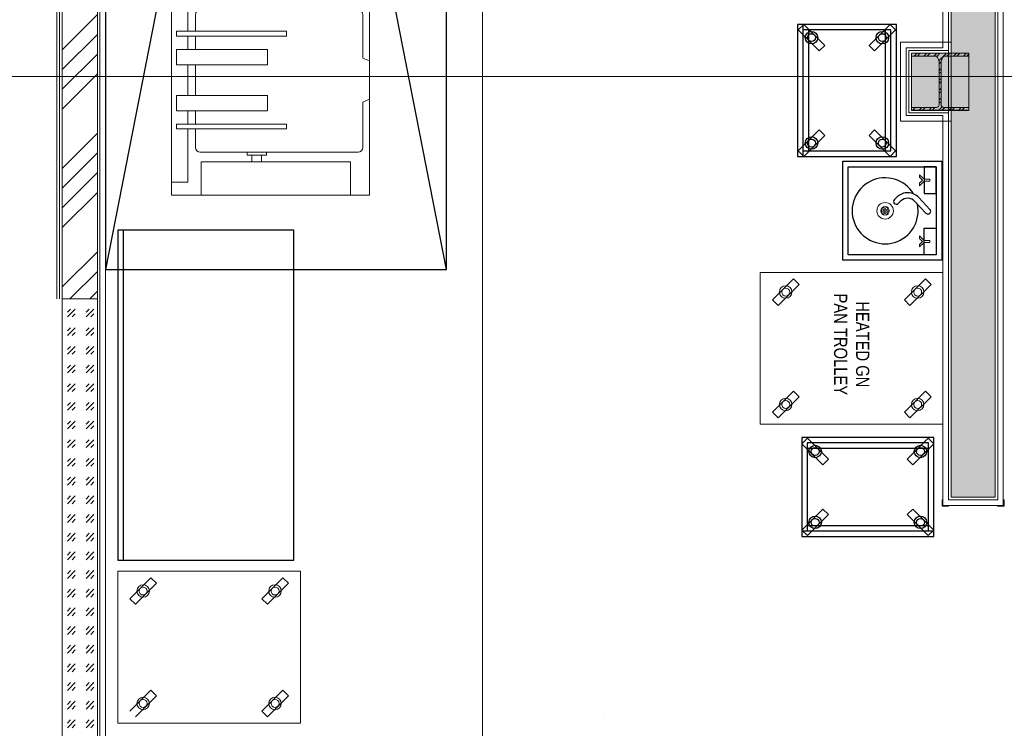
# Model space of a CAD drawing. Header units: inches. Extents: x -647532 to 3008597, y -136987 to 2557681.
# Tile 152 of 153: x 52503 to 56977, y 45600 to 48820. Entities that reach past the tile are written whole.
import ezdxf
from ezdxf import colors
from ezdxf.entities.mleader import LeaderData, LeaderLine
from ezdxf.enums import TextEntityAlignment as Align
from ezdxf.math import Vec2, Vec3

# ---------------------------------------------------------------- set-up
doc = ezdxf.new("R2010")
doc.units = ezdxf.units.IN
doc.header["$MEASUREMENT"] = 0
doc.linetypes.add('CENTER', pattern=[2, 1.25, -0.25, 0.25, -0.25])
doc.linetypes.add('DASHED2', pattern=[0.375, 0.25, -0.125])
for name, color, linetype, lineweight in [('150 wall', 8, 'Continuous', 5), ('200 wall', 8, 'Continuous', 5), ('ANNO-GRID', 8, 'DASHED2', 5), ('By Equipment Name', 8, 'Continuous', 5), ('COL', 8, 'Continuous', 5), ('ele line', 8, 'Continuous', 5), ('ex wall', 8, 'Continuous', 5), ('FURN', 8, 'Continuous', 5), ('FURN-HATCH', 8, 'Continuous', 5), ('MAT- TILE', 8, 'Continuous', 5), ('PLASTER', 8, 'Continuous', 5), ('Revised item', 8, 'Continuous', 5), ('WALL HATCH', 8, 'Continuous', 5), ('YD - I SECTION', 8, 'Continuous', 5), ('YD-PARTITION WALL', 8, 'Continuous', 5)]:
    doc.layers.add(name, color=color, linetype=linetype, lineweight=lineweight)
doc.layers.add('ARCH', color=8, linetype='Continuous')
doc.layers.add('By Kitchen Equipment', color=251, linetype='Continuous')
doc.styles.add('ARIAL', font='arial.ttf')
doc.styles.add('Raar', font='arial.ttf', dxfattribs={"width": 0.8})
doc.styles.get("Standard").update_dxf_attribs({"font": 'arial.ttf'})
pattern_1 = [(45, (-17199.29, -277941.154), (84.852814, -9e-15), [50, -70]), (45, (-17178.076, -277941.154), (84.852814, -9e-15), [20, -100]), (45, (-17199.29, -277919.94), (84.852814, -9e-15), [20, -100])]

# ---------------------------------------------------------------- blocks, each defined once
blk = doc.blocks.new('A$C02F852F8')
at = {"layer": 'YD-PARTITION WALL', "linetype": 'Continuous'}
h = blk.add_hatch(dxfattribs=at)
h.set_pattern_fill('A_BASE__85_A_GRID_ANSI32', color=1, scale=0.844468, angle=-90, style=0, pattern_type=2)
h.set_pattern_definition([(225, (-21668.358, 56167.383), (22.392345, -22.392345), []), (225, (-21683.286, 56167.383), (22.392345, -22.392345), [])])
edge = h.paths.add_edge_path()
edge.add_line((260, 0), (260, 13.1))
edge.add_line((260, 13.1), (147, 13))
edge.add_arc((147.1, 26), 13, 180.2136, 269.4844, ccw=False)
edge.add_line((134.2, 25.9), (134.2, 211.5))
edge.add_arc((182, 214), 47.9, 136.597, 183.0071, ccw=False)
edge.add_line((147.2, 246.9), (260, 246.9))
edge.add_line((260, 246.9), (260, 259.9))
edge.add_line((260, 259.9), (0, 260))
edge.add_line((0, 260), (0, 246.9))
edge.add_line((0, 246.9), (113, 246.9))
edge.add_arc((77.1, 213.8), 48.8, -2.7929, 42.6403, ccw=False)
edge.add_line((125.8, 211.5), (125.8, 25.9))
edge.add_arc((113, 25.9), 12.8, -90, 0.0002, ccw=False)
edge.add_line((113, 13.1), (0, 13.2))
edge.add_line((0, 13.2), (0, 0))
edge.add_line((0, 0), (260, 0))
at = {"layer": 'COL', "color": 1, "linetype": 'Continuous'}
for p, q in [((260, 260), (0, 260)), ((0, 260), (0, 246.9)), ((260, 260), (0, 260)), ((0, 260), (0, 246.9)), ((0, 246.9), (112.8, 246.9)), ((0, 246.9), (112.8, 246.9)), ((147.2, 246.9), (260, 246.9)), ((147.2, 246.9), (260, 246.9)), ((260, 247.1), (260, 260.3)), ((260, 246.9), (260, 260)), ((260, 246.9), (260, 260)), ((125.8, 213.5), (125.8, 26.1)), ((125.8, 213.5), (125.8, 26.1)), ((134.2, 26.1), (134.2, 213.5)), ((134.2, 26.1), (134.2, 213.5)), ((112.8, 13.1), (0, 13.1)), ((0, 13.1), (0, 0)), ((112.8, 13.1), (0, 13.1)), ((0, 13.1), (0, 0)), ((0, 0), (260, 0)), ((0, 0), (260, 0)), ((260, 13.1), (147.2, 13.1)), ((260, 13.1), (147.2, 13.1)), ((260, 0.3), (260, 13.4)), ((260, 0), (260, 13.1)), ((260, 0), (260, 13.1))]:
    blk.add_line(p, q, dxfattribs=at)
at = {"layer": 'COL', "color": 1, "lineweight": 20}
blk.add_lwpolyline([(0, 0), (260, 0), (260, 260), (0, 260)], close=True, dxfattribs=at)
at = {"layer": 'COL', "color": 1, "linetype": 'Continuous'}
for centre, radius, start, end in [((81.8, 215.6), 44, 357.2772, 45.2097), ((81.8, 215.6), 44, 357.2772, 45.2097), ((178.2, 215.6), 44, 134.7903, 182.7228), ((178.2, 215.6), 44, 134.7903, 182.7228), ((112.8, 26.1), 13, 270, 0), ((112.8, 26.1), 13, 270, 0), ((147.2, 26.1), 13, 180, 270), ((147.2, 26.1), 13, 180, 270)]:
    blk.add_arc(centre, radius, start, end, dxfattribs=at)
blk = doc.blocks.new('HWS')
at = {"layer": 'By Kitchen Equipment', "color": 8, "lineweight": 5}
for p, q in [((-135, -29.2), (-143.4, -29.2)), ((-143.4, -29.2), (-143.4, -55.3)), ((-135, -55.3), (-135, -29.2)), ((135, -55.3), (135, -29.2)), ((135, -29.2), (143.4, -29.2)), ((143.4, -29.2), (143.4, -55.3)), ((-143.4, -55.3), (-164.3, -76.2)), ((-164.3, -76.2), (-152.4, -76.2)), ((-152.4, -76.2), (-139.2, -63)), ((-139.2, -63), (-125.9, -76.2)), ((-114, -76.2), (-135, -55.3)), ((-125.9, -76.2), (-114, -76.2)), ((114, -76.2), (135, -55.3)), ((125.9, -76.2), (114, -76.2)), ((139.2, -63), (125.9, -76.2)), ((152.4, -76.2), (139.2, -63)), ((143.4, -55.3), (164.3, -76.2)), ((164.3, -76.2), (152.4, -76.2))]:
    blk.add_line(p, q, dxfattribs=at)
at = {"layer": 'By Kitchen Equipment', "color": 8}
for p, q in [((-6.4, -29), (-60, -79.4)), ((10.7, -47.3), (-42.9, -97.7)), ((-63, -178.4), (-51.6, -190.5)), ((-44.8, -161.3), (-33.4, -173.4))]:
    blk.add_line(p, q, dxfattribs=at)
at = {"layer": 'By Kitchen Equipment'}
for points in [[(-225, 25), (225, 25), (225, -425), (-225, -425)], [(-200, 0), (200, 0), (200, -400), (-200, -400)]]:
    blk.add_lwpolyline(points, close=True, dxfattribs=at)
at = {"layer": 'By Kitchen Equipment', "color": 8}
for points in [[(-78.3, 0), (-200, 0), (-200, -55.3), (-78.3, -55.3)], [(78.3, 0), (200, 0), (200, -55.3), (78.3, -55.3)]]:
    blk.add_lwpolyline(points, close=True, dxfattribs=at)
at = {"layer": 'By Kitchen Equipment', "linetype": 'ByBlock', "lineweight": -2, "ltscale": 0.25}
for centre, radius in [((0, -232.6), 37.5), ((0, -232.6), 19), ((-10.6, -226.5), 4.97), ((0, -220.4), 4.97), ((10.6, -226.5), 4.97), ((-10.6, -238.7), 4.97), ((0, -232.6), 4.97), ((0, -244.8), 4.97), ((10.6, -238.7), 4.97)]:
    blk.add_circle(centre, radius, dxfattribs=at)
at = {"layer": 'By Kitchen Equipment', "color": 8}
for centre, radius, start, end in [((2.1, -38.1), 12.5, 313.263, 133.263), ((-12, -130.4), 70, 133.263, 223.263), ((-12, -130.4), 45, 133.263, 223.263), ((-42.5, -181.9), 12.5, 223.263, 43.263)]:
    blk.add_arc(centre, radius, start, end, dxfattribs=at)
at = {"layer": 'By Kitchen Equipment'}
blk.add_arc((0, -232.6), 150, 120.7693, 101.598, dxfattribs=at)
blk = doc.blocks.new('A$C6F195549')
at = {"layer": 'By Kitchen Equipment'}
for p, q in [((0, 421), (25.5, 446.5)), ((95.5, 325.5), (0, 421)), ((25, 425), (25, 25)), ((575, 425), (25, 425)), ((121, 351), (25.5, 446.5)), ((479, 351), (574.5, 446.5)), ((504.5, 325.5), (600, 421)), ((600, 421), (574.5, 446.5)), ((575, 25), (575, 425)), ((575, 400), (25, 400)), ((95.5, 325.5), (121, 351)), ((504.5, 325.5), (479, 351)), ((95.5, 124.5), (0, 29)), ((121, 99), (25.5, 3.5)), ((95.5, 124.5), (121, 99)), ((504.5, 124.5), (479, 99)), ((479, 99), (574.5, 3.5)), ((504.5, 124.5), (600, 29)), ((25, 50), (575, 50)), ((0, 29), (25.5, 3.5)), ((0, 25), (600, 25)), ((25, 25), (575, 25)), ((600, 29), (574.5, 3.5))]:
    blk.add_line(p, q, dxfattribs=at)
blk.add_lwpolyline([(0, 450), (0, 0), (600, 0), (600, 450)], close=True, dxfattribs=at)
for centre, radius in [((60.5, 386), 28.4), ((60.5, 386), 18), ((539.5, 386), 28.4), ((539.5, 386), 18), ((60.5, 64), 28.4), ((539.5, 64), 28.4), ((60.5, 64), 18), ((539.5, 64), 18)]:
    blk.add_circle(centre, radius, dxfattribs=at)
blk = doc.blocks.new('bratt pan 120')
at = {"layer": 'Revised item'}
for p, q in [((66224.3, 328496.6), (65229.4, 328496.6)), ((65229.4, 328422.6), (65229.4, 328496.6)), ((66224.3, 328422.6), (66224.3, 328496.6)), ((65471.8, 328474.8), (65471.8, 327974.2)), ((65493.5, 328474.8), (65471.8, 328474.8)), ((65493.5, 328474.8), (65493.5, 327974.2)), ((65554.5, 328474.8), (65554.5, 328061.2)), ((65624.2, 328474.8), (65554.5, 328474.8)), ((65624.2, 328474.8), (65624.2, 328061.2)), ((65763.5, 328474.8), (65763.5, 328061.2)), ((65833.1, 328474.8), (65763.5, 328474.8)), ((65833.1, 328474.8), (65833.1, 328061.2)), ((65894.1, 328474.8), (65894.1, 327974.2)), ((65915.9, 328474.8), (65894.1, 328474.8)), ((65915.9, 328474.8), (65915.9, 327974.2)), ((65471.8, 328422.6), (65229.4, 328422.6)), ((65471.8, 328388), (65387.9, 328388)), ((65554.5, 328422.6), (65493.5, 328422.6)), ((65554.5, 328388), (65493.5, 328388)), ((65763.5, 328422.6), (65624.2, 328422.6)), ((65763.5, 328388), (65624.2, 328388)), ((65894.1, 328422.6), (65833.1, 328422.6)), ((65894.1, 328388), (65833.1, 328388)), ((66224.3, 328422.6), (65915.9, 328422.6)), ((65991, 328388), (65915.9, 328388)), ((65366.2, 328366.2), (65366.2, 327648.8)), ((66012.8, 327648.8), (66012.8, 328366.2)), ((65353.1, 328131.1), (65322.6, 328131.1)), ((66025.8, 328131.1), (66056.3, 328131.1)), ((65353.1, 328087.6), (65322.6, 328087.6)), ((66025.8, 328087.6), (66056.3, 328087.6)), ((65624.2, 328061.2), (65554.5, 328061.2)), ((65833.1, 328061.2), (65763.5, 328061.2)), ((65493.5, 327974.2), (65471.8, 327974.2)), ((65915.9, 327974.2), (65894.1, 327974.2)), ((66158.7, 327683.9), (66158.7, 327662.7)), ((66208.4, 327662.7), (66208.4, 327683.9)), ((65387.9, 327627.1), (65593.7, 327627.1)), ((65606.7, 327596.6), (65593.7, 327627.1)), ((65780.9, 327596.6), (65794, 327627.1)), ((65794, 327627.1), (65991, 327627.1)), ((66301.2, 327650.3), (66065.9, 327650.3)), ((66102, 327650.3), (66155.9, 327662.7)), ((66109.1, 327650.3), (66164, 327662.7)), ((66160, 327662.7), (66155.9, 327662.7)), ((66164, 327662.7), (66160, 327662.7)), ((66164, 327662.7), (66165.6, 327662.7)), ((66172.1, 327650.3), (66170.6, 327662.7)), ((66183.6, 327662.7), (66170.6, 327662.7)), ((66170.6, 327662.7), (66170.6, 327662.7)), ((66196.5, 327662.7), (66183.6, 327662.7)), ((66195, 327650.3), (66196.5, 327662.7)), ((66196.5, 327662.7), (66196.6, 327662.7)), ((66203.2, 327662.7), (66201.5, 327662.7)), ((66258, 327650.3), (66203.2, 327662.7)), ((66207.2, 327662.7), (66203.2, 327662.7)), ((66211.2, 327662.7), (66207.2, 327662.7)), ((66265.1, 327650.3), (66211.2, 327662.7)), ((65780.9, 327596.6), (65606.7, 327596.6)), ((66065.9, 327624.2), (66179, 327624.2)), ((66179, 327624.2), (66187.6, 327624.2)), ((66187.6, 327624.2), (66301.2, 327624.2))]:
    blk.add_line(p, q, dxfattribs=at)
for points in [[(65170.6, 327596.6), (66330.6, 327596.6), (66330.6, 328496.6), (65170.6, 328496.6)], [(65170.6, 327683.9), (65323, 327683.9), (65323, 328361.6), (65170.6, 328361.6)], [(66056.3, 327683.9), (66330.6, 327683.9), (66330.6, 328361.6), (66056.3, 328361.6)], [(65366.2, 328065.8), (65353.1, 328065.8), (65353.1, 328152.9), (65366.2, 328152.9)], [(66012.8, 328065.8), (66025.8, 328065.8), (66025.8, 328152.9), (66012.8, 328152.9)]]:
    blk.add_lwpolyline(points, close=True, dxfattribs=at)
for points in [[(66100.7, 328283.3), (66100.7, 328177.5), (66085.3, 328177.5), (66085.3, 328283.3)], [(66104.3, 328294.1), (66125.2, 328294.1), (66125.2, 328289.5), (66104.3, 328289.5), (66104.3, 328289.6)]]:
    blk.add_lwpolyline(points, dxfattribs=at)
for centre, radius, start, end in [((65387.9, 328366.2), 21.8, 90, 180), ((65991, 328366.2), 21.8, 0, 90), ((66093, 328291.8), 11.5, 11.109, 348.891), ((65387.9, 327648.8), 21.8, 180, 270), ((65991, 327648.8), 21.8, 270, 0), ((66065.9, 327637.3), 13.1, 90, 270), ((66301.2, 327637.3), 13.1, 270, 90)]:
    blk.add_arc(centre, radius, start, end, dxfattribs=at)
for points, knots in [([(66159.5, 327662.7), (66159.6, 327662.7), (66159.9, 327662.7), (66160.1, 327662.7), (66160.1, 327662.7), (66160.1, 327662.7)], [0, 0, 0, 0, 0.39527, 0.790536, 1, 1, 1, 1]), ([(66165.6, 327662.7), (66165.9, 327662.7), (66166.5, 327662.7), (66167.4, 327662.7), (66168.2, 327662.7), (66168.7, 327662.7), (66169, 327662.7)], [0, 0, 0, 0, 0.250179, 0.500383, 0.750189, 1, 1, 1, 1]), ([(66170.4, 327662.7), (66170.3, 327662.7), (66170.1, 327662.7), (66169.6, 327662.7), (66169.2, 327662.7), (66169, 327662.7)], [0, 0, 0, 0, 0.3114975, 0.655746, 1, 1, 1, 1]), ([(66196.7, 327662.7), (66196.8, 327662.7), (66197, 327662.7), (66197.5, 327662.7), (66197.9, 327662.7), (66198.2, 327662.7)], [0, 0, 0, 0, 0.311507, 0.655758, 1, 1, 1, 1]), ([(66201.5, 327662.7), (66201.2, 327662.7), (66200.7, 327662.7), (66199.8, 327662.7), (66198.9, 327662.7), (66198.4, 327662.7), (66198.2, 327662.7)], [0, 0, 0, 0, 0.25019, 0.500376, 0.750192, 1, 1, 1, 1]), ([(66207.7, 327662.7), (66207.5, 327662.7), (66207.2, 327662.7), (66207, 327662.7), (66207, 327662.7), (66207, 327662.7)], [0, 0, 0, 0, 0.395261, 0.790535, 1, 1, 1, 1]), ([(66187.6, 327624.2), (66187.6, 327624.2), (66187.7, 327624.2), (66187.4, 327624.3), (66186.6, 327624.5), (66185.5, 327624.7), (66184.1, 327624.9), (66182.6, 327624.9), (66181.2, 327624.7), (66180.1, 327624.5), (66179.5, 327624.3), (66179.1, 327624.2), (66179, 327624.2), (66179, 327624.2)], [0, 0, 0, 0, 0.027638, 0.129455, 0.232976, 0.341278, 0.450819, 0.555663, 0.657151, 0.761512, 0.87067, 0.906286, 1, 1, 1, 1])]:
    blk.add_open_spline(points, degree=3, knots=knots, dxfattribs=at)
blk = doc.blocks.new('heated gn pan trolley')
at = {"layer": 'Revised item'}
for p, q in [((71730.8, 325400.2), (71705.3, 325374.7)), ((71730.8, 325400.2), (71826.3, 325304.7)), ((72241.7, 325400.2), (72216.3, 325374.7)), ((72241.7, 325400.2), (72337.2, 325304.7)), ((71705.3, 325374.7), (71800.8, 325279.3)), ((72216.3, 325374.7), (72311.7, 325279.3)), ((71826.3, 325304.7), (71800.8, 325279.3)), ((72337.2, 325304.7), (72311.7, 325279.3)), ((71730.8, 324800.5), (71705.3, 324775)), ((71705.3, 324775), (71800.8, 324679.6)), ((71730.8, 324800.5), (71826.3, 324705)), ((72241.7, 324800.5), (72216.3, 324775)), ((72216.3, 324775), (72311.7, 324679.6)), ((72241.7, 324800.5), (72337.2, 324705)), ((71826.3, 324705), (71800.8, 324679.6)), ((72337.2, 324705), (72311.7, 324679.6))]:
    blk.add_line(p, q, dxfattribs=at)
blk.add_lwpolyline([(71676.4, 324624.3), (72366.4, 324624.3), (72366.4, 325454.3), (71676.4, 325454.3)], close=True, dxfattribs=at)
for centre, radius in [((71765.8, 325339.7), 28.4), ((71765.8, 325339.7), 18), ((72276.7, 325339.7), 28.4), ((72276.7, 325339.7), 18), ((71765.8, 324740), 28.4), ((72276.7, 324740), 28.4), ((71765.8, 324740), 18), ((72276.7, 324740), 18)]:
    blk.add_circle(centre, radius, dxfattribs=at)
at = {"layer": 'By Equipment Name', "insert": (72003.3, 324958.8), "char_height": 60, "width": 534.879, "attachment_point": 8, "style": 'Raar'}
blk.add_mtext('HEATED GN PAN TROLLEY', dxfattribs=at)
blk = doc.blocks.new('_TagSlot')
at = {"color": 0, "linetype": 'ByBlock', "lineweight": -2, "transparency": 16777216}
for p, q in [((-4, 4), (4, 4)), ((-4, -4), (4, -4))]:
    blk.add_line(p, q, dxfattribs=at)
for centre, start, end in [((-4, 0), 90, 270), ((4, 0), 270, 90)]:
    blk.add_arc(centre, 4, start, end, dxfattribs=at)
at = {"layer": 'FURN', "color": 0, "transparency": 16777216, "style": 'ARIAL'}
blk.add_attdef('M-01', text='', height=2.5, dxfattribs=at).set_placement((0, -1.5), align=Align.CENTER)
blk = doc.blocks.new('_DotSmall')
at = {"color": 0, "linetype": 'ByBlock', "const_width": 0.5}
blk.add_lwpolyline([(-0.0625, 0, 1), (0.0625, 0, 1)], format="xyb", close=True, dxfattribs=at)
blk = doc.blocks.new('ARCH')
at = {"layer": 'COL'}
h = blk.add_hatch(color=241, dxfattribs=at)
h.dxf.hatch_style = 1
h.paths.add_polyline_path([(56555.606, 48668.441), (56815.606, 48668.441), (56815.606, 48408.694), (56555.606, 48408.694)])
at = {"layer": 'ex wall'}
h = blk.add_hatch(dxfattribs=at)
h.set_pattern_fill('ANSI34', color=8, scale=20)
h.set_pattern_definition([(45, (-17199.3, -277687.36), (-269.4077, 269.4077), []), (45, (-17109.5, -277687.36), (-269.4077, 269.4077), []), (45, (-17019.7, -277687.36), (-269.4077, 269.4077), []), (45, (-16929.88, -277687.36), (-269.4077, 269.4077), [])])
h.paths.add_polyline_path([(52695.606, 65473.096), (52995.606, 65473.096), (52995.606, 74079.595), (52695.606, 74079.595)])
h.paths.add_polyline_path([(52855.606, 55821.519), (52695.606, 55821.519), (52695.606, 47551.518), (52855.606, 47551.518)])
h.paths.add_polyline_path([(52695.606, 64467.862), (52995.606, 64471.071), (53002.711, 65444.657), (52702.711, 65444.657)])
h.paths.add_polyline_path([(52695.606, 63269.724), (52695.606, 56821.519), (52995.606, 56821.519), (52995.606, 63269.724)])
at = {"layer": 'WALL HATCH'}
h = blk.add_hatch(dxfattribs=at)
h.set_pattern_fill('GOST_GLASS', color=3, scale=10)
h.set_pattern_definition(pattern_1)
edge = h.paths.add_edge_path()
edge.add_line((56935.21, 55621.518), (56935.21, 46649.854))
edge.add_line((56935.21, 46649.854), (56735.21, 46649.854))
edge.add_line((56735.21, 46649.854), (56735.21, 55621.518))
h = blk.add_hatch(dxfattribs=at)
h.set_pattern_fill('GOST_GLASS', color=3, scale=10)
h.set_pattern_definition(pattern_1)
h.paths.add_polyline_path([(52695.606, 45318.053), (52695.606, 47551.518), (52855.606, 47551.518), (52855.606, 45518.518), (55265.604, 45518.518), (55265.604, 44973.518), (55065.604, 44973.518), (55065.604, 45318.053)])
at = {"layer": '150 wall'}
blk.add_line((52855.606, 48696.959), (52855.606, 47677.368), dxfattribs=at)
at = {"layer": '200 wall'}
for p, q in [((52695.606, 45318.053), (52695.606, 47551.518)), ((52855.606, 45518.518), (52855.606, 47551.518))]:
    blk.add_line(p, q, dxfattribs=at)
blk.add_lwpolyline([(56935.21, 55621.518), (56935.21, 46649.854), (56735.21, 46649.854), (56735.21, 55621.518)], dxfattribs=at)
at = {"layer": 'ANNO-GRID', "linetype": 'CENTER', "ltscale": 2}
for points in [[(54605.606, 100744.751), (54605.606, 16993.064)], [(44334.09, 48562.363), (158043.141, 48562.363)]]:
    blk.add_lwpolyline(points, dxfattribs=at)
at = {"layer": 'By Kitchen Equipment', "ltscale": 0.25}
for p, q in [((54442.606, 47684.518), (52892.606, 55584.518)), ((54442.606, 55584.518), (52892.606, 47684.518))]:
    blk.add_line(p, q, dxfattribs=at)
for points in [[(52892.606, 47684.518), (54442.606, 47684.518), (54442.606, 55584.518), (52892.606, 55584.518)], [(53748.956, 46363.588), (53748.956, 47863.588), (52948.956, 47863.588), (52948.956, 46363.588)], [(52973.956, 46363.588), (52973.956, 47863.588), (52948.956, 47863.588), (52948.956, 46363.588)]]:
    blk.add_lwpolyline(points, close=True, dxfattribs=at)
at = {"layer": 'COL'}
for points in [[(56505.606, 48718.441), (56735.21, 48718.441), (56735.21, 48358.694), (56505.606, 48358.694)], [(56555.606, 48668.441), (56815.606, 48668.441), (56815.606, 48408.694), (56555.606, 48408.694)]]:
    blk.add_lwpolyline(points, close=True, dxfattribs=at)
at = {"layer": 'ele line'}
for points in [[(56694.21, 46638.854), (56698.21, 46638.854), (56698.21, 46608.854), (56694.21, 46608.854)], [(56976.21, 46638.854), (56972.21, 46638.854), (56972.21, 46608.854), (56976.21, 46608.854)], [(56724.21, 46608.854), (56724.21, 46612.854), (56694.21, 46612.854), (56694.21, 46608.854)], [(56946.21, 46608.854), (56946.21, 46612.854), (56976.21, 46612.854), (56976.21, 46608.854)]]:
    blk.add_lwpolyline(points, close=True, dxfattribs=at)
at = {"layer": 'ex wall'}
for p, q in [((52695.606, 47551.518), (52695.606, 55821.519)), ((52855.606, 47551.518), (52855.606, 55621.518)), ((52855.606, 47551.518), (52695.606, 47551.518))]:
    blk.add_line(p, q, dxfattribs=at)
at = {"layer": 'MAT- TILE'}
for p, q in [((52892.606, 45555.518), (52892.606, 55609.518)), ((56972.21, 53084.518), (56972.21, 46612.854)), ((56972.21, 46612.854), (56698.21, 46612.854))]:
    blk.add_line(p, q, dxfattribs=at)
blk.add_lwpolyline([(56698.21, 55609.518), (56698.21, 48692.694), (56531.606, 48692.694), (56531.606, 48384.441), (56698.21, 48384.441), (56698.21, 46612.854)], dxfattribs=at)
at = {"layer": 'PLASTER'}
for p, q in [((52671.606, 47551.518), (52671.606, 55821.519)), ((52683.606, 47551.518), (52683.606, 55821.519)), ((52867.606, 45530.518), (52867.606, 55609.518)), ((56723.21, 46637.854), (56723.21, 55609.518)), ((56947.21, 53109.518), (56947.21, 46637.854)), ((56947.21, 46637.854), (56723.21, 46637.854))]:
    blk.add_line(p, q, dxfattribs=at)
blk.add_lwpolyline([(56723.21, 48680.694), (56543.606, 48680.694), (56543.606, 48396.441), (56723.21, 48396.441)], dxfattribs=at)
blk.add_lwpolyline([(56555.606, 48408.441), (56815.606, 48408.441), (56815.606, 48668.694), (56555.606, 48668.694)], close=True, dxfattribs=at)
at = {"layer": 'Revised item', "color": 1}
for p, q in [((53003.1, 46188.916), (53098.559, 46284.375)), ((53098.559, 46284.375), (53124.015, 46258.919)), ((53602.791, 46188.916), (53698.25, 46284.375)), ((53698.25, 46284.375), (53723.706, 46258.919)), ((53028.556, 46163.46), (53124.015, 46258.919)), ((53628.246, 46163.46), (53723.706, 46258.919)), ((53003.1, 46188.916), (53028.556, 46163.46)), ((53602.791, 46188.916), (53628.246, 46163.46)), ((53003.1, 45678.003), (53098.559, 45773.463)), ((53028.556, 45652.548), (53124.015, 45748.007)), ((53098.559, 45773.463), (53124.015, 45748.007)), ((53602.791, 45678.003), (53698.25, 45773.463)), ((53628.246, 45652.548), (53723.706, 45748.007)), ((53698.25, 45773.463), (53723.706, 45748.007)), ((53602.791, 45678.003), (53628.246, 45652.548))]:
    blk.add_line(p, q, dxfattribs=at)
blk.add_lwpolyline([(53778.956, 45623.588), (53778.956, 46313.588), (52948.956, 46313.588), (52948.956, 45623.588)], close=True, dxfattribs=at)
for centre, radius in [((53063.557, 46223.918), 28.399), ((53063.557, 46223.918), 18), ((53663.248, 46223.918), 28.399), ((53663.248, 46223.918), 18), ((53063.557, 45713.005), 28.399), ((53063.557, 45713.005), 18), ((53663.248, 45713.005), 28.399), ((53663.248, 45713.005), 18)]:
    blk.add_circle(centre, radius, dxfattribs=at)
at = {"layer": 'YD - I SECTION'}
blk.add_arc((55154.521, 45661.753), 0.0774, 0, 90.229905, dxfattribs=at)
at = {"layer": 'By Kitchen Equipment', "rotation": 270}
blk.add_blockref('A$C6F195549', (56036.863, 48799.319), dxfattribs=at)
at = {"layer": 'By Kitchen Equipment'}
blk.add_blockref('A$C6F195549', (56056.995, 46472.082), dxfattribs=at)
at = {"layer": 'COL'}
blk.add_blockref('A$C02F852F8', (56555.606, 48408.441), dxfattribs=at)
at = {"layer": 'Revised item'}
for name, p, rotation in [('bratt pan 120', (381689.437, -17148.07), 90), ('HWS', (56668.227, 47951.803), 270), ('heated gn pan trolley', (-268756.12, 119348.354), 270)]:
    blk.add_blockref(name, p, dxfattribs=dict(at, rotation=rotation))
at = {"layer": 'FURN-HATCH', "linetype": 'Continuous'}
ml = blk.add_multileader_block('Standard', dxfattribs=at)
ml.set_content('_TagSlot', color=256, scale=-11.71875)
ml.set_attribute('M-01', 'VNR1', width=0)
ml.set_leader_properties(color=256, linetype='ByLayer', lineweight=-1)
ml.set_arrow_properties(name='DOTSMALL')
ml.build(insert=Vec2(0, 0))
ml.multileader.update_dxf_attribs({"dogleg_length": 115.809, "arrow_head_size": 28.235})
ctx = ml.context
ctx.base_point, ctx.char_height, ctx.arrow_head_size, ctx.landing_gap_size, ctx.plane_origin = Vec3(101476.346, 52296.962), 200, 28.235, 4, Vec3(100757.024, 52076.672)
notes = []
notes.append((ctx, [(0, (0, 0, 0), (0, 0), (1, 0), 1, [])]))
ctx.block.insert, ctx.block.rotation, ctx.block.scale = Vec3(101570.096, 52296.962), 3.14159265, Vec3(-11.71875, 11.71875, 11.71875)
ml = blk.add_multileader_block('Standard', dxfattribs=at)
ml.set_content('_TagSlot', color=256, scale=-11.71875)
ml.set_attribute('M-01', 'VNR1', width=0)
ml.set_leader_properties(color=256, linetype='ByLayer', lineweight=-1)
ml.set_arrow_properties(name='DOTSMALL')
ml.build(insert=Vec2(0, 0))
ml.multileader.update_dxf_attribs({"dogleg_length": 115.809, "arrow_head_size": 28.235})
ctx = ml.context
ctx.base_point, ctx.char_height, ctx.arrow_head_size, ctx.landing_gap_size, ctx.plane_origin = Vec3(97954.669, 52254.917), 200, 28.235, 4, Vec3(97235.347, 52034.627)
notes.append((ctx, [(0, (0, 0, 0), (0, 0), (1, 0), 1, [])]))
ctx.block.insert, ctx.block.rotation, ctx.block.scale = Vec3(98048.419, 52254.917), 3.14159265, Vec3(-11.71875, 11.71875, 11.71875)
ml = blk.add_multileader_block('Standard', dxfattribs=at)
ml.set_content('_TagSlot', color=256, scale=-11.71875)
ml.set_attribute('M-01', 'VNR1', width=0)
ml.set_leader_properties(color=256, linetype='ByLayer', lineweight=-1)
ml.set_arrow_properties(name='DOTSMALL')
ml.build(insert=Vec2(0, 0))
ml.multileader.update_dxf_attribs({"dogleg_length": 115.809, "arrow_head_size": 28.235})
ctx = ml.context
ctx.base_point, ctx.char_height, ctx.arrow_head_size, ctx.landing_gap_size, ctx.plane_origin = Vec3(99751.234, 51693.272), 200, 28.235, 4, Vec3(99031.911, 51472.982)
notes.append((ctx, [(0, (0, 0, 0), (0, 0), (1, 0), 1, [])]))
ctx.block.insert, ctx.block.rotation, ctx.block.scale = Vec3(99844.984, 51693.272), 3.14159265, Vec3(-11.71875, 11.71875, 11.71875)
for ctx, leaders in notes:
    for number, flags, end, landing, length, lines in leaders:
        leader = LeaderData()
        leader.index, (leader.has_last_leader_line, leader.has_dogleg_vector, leader.attachment_direction) = number, flags
        leader.last_leader_point, leader.dogleg_vector, leader.dogleg_length = Vec3(end), Vec3(landing), length
        for number, points, colour, breaks in lines:
            line = LeaderLine()
            line.index, line.vertices, line.color, line.breaks = number, Vec3.list(points), colors.encode_raw_color(colour), breaks
            leader.lines.append(line)
        ctx.leaders.append(leader)

msp = doc.modelspace()

# ---------------------------------------------------------------- block references
at = {"layer": 'ARCH'}
msp.add_blockref('ARCH', (0, 0), dxfattribs=at)

doc.saveas('drawing.dxf')
